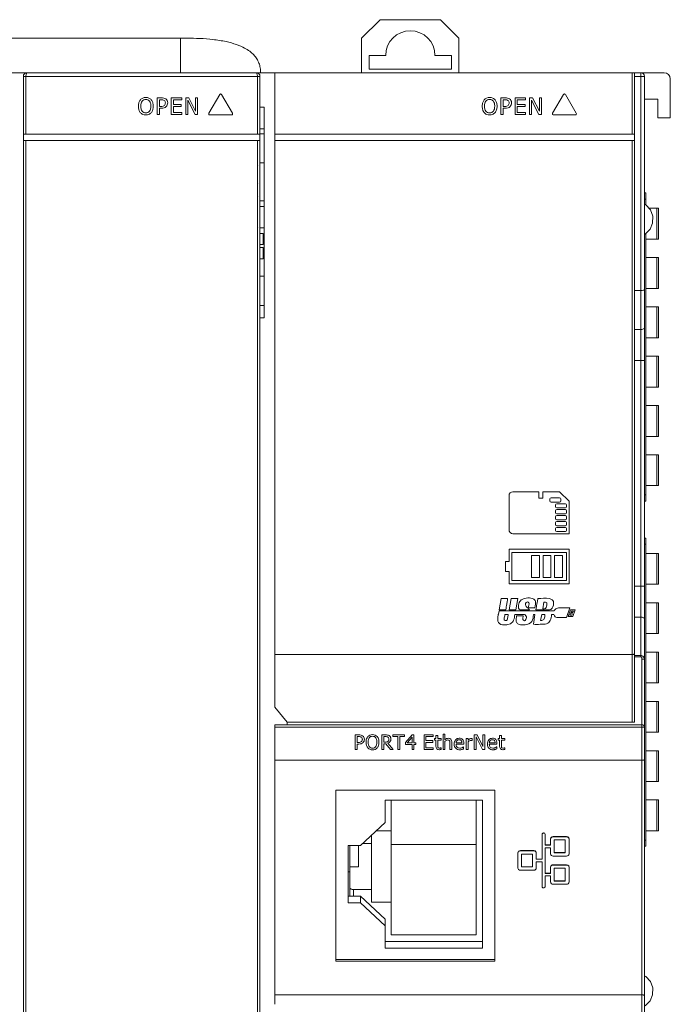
# Model space of a CAD drawing. Extents: x 0 to 576, y 0 to 389.
# Tile 30 of 33: x 213 to 266, y 233 to 313. Entities that reach past the tile are written whole.
import ezdxf

# ---------------------------------------------------------------- set-up
doc = ezdxf.new("R2010")
doc.units = 0
doc.header["$LTSCALE"] = 23.1
doc.header["$MEASUREMENT"] = 0
doc.layers.get('0').update_dxf_attribs({"linetype": 'CONTINUOUS'})

msp = doc.modelspace()

# ---------------------------------------------------------------- linework, layer by layer
at = {"lineweight": 5}
for p, q in [((240.536, 311.447), (242.036, 312.947)), ((246.936, 312.947), (242.036, 312.947)), ((246.936, 312.947), (248.436, 311.447)), ((168.582, 311.447), (226.336, 311.447)), ((225.836, 311.447), (225.836, 308.647)), ((226.368, 311.447), (226.336, 311.447)), ((240.536, 311.447), (240.536, 308.647)), ((248.436, 311.447), (248.436, 308.647)), ((241.136, 308.947), (241.136, 310.047)), ((242.486, 310.047), (241.136, 310.047)), ((247.836, 310.047), (246.486, 310.047)), ((247.836, 310.047), (247.836, 308.947)), ((181.596, 308.647), (213.375, 308.647)), ((213.086, 308.347), (213.086, 208.547)), ((213.086, 308.347), (232.286, 308.347)), ((213.286, 303.647), (213.286, 308.347)), ((213.375, 308.647), (213.386, 308.647)), ((231.986, 308.647), (213.386, 308.647)), ((231.986, 308.647), (231.996, 308.647)), ((231.996, 308.647), (265.086, 308.647)), ((232.086, 308.347), (232.086, 303.647)), ((232.286, 208.547), (232.286, 308.347)), ((233.486, 257.169), (233.486, 308.647)), ((241.136, 308.947), (247.836, 308.947)), ((262.486, 308.647), (262.486, 303.647)), ((262.686, 255.947), (262.686, 308.647)), ((262.686, 308.347), (263.486, 308.347)), ((263.186, 308.647), (263.186, 261.263)), ((263.486, 208.547), (263.486, 308.347)), ((265.586, 308.147), (265.586, 304.997)), ((229.017, 306.878), (228.136, 305.352)), ((230.049, 305.352), (229.168, 306.878)), ((256.917, 306.878), (256.036, 305.352)), ((257.949, 305.352), (257.068, 306.878)), ((223.94, 306.611), (223.94, 305.25)), ((224.281, 306.611), (223.94, 306.611)), ((224.122, 305.914), (224.122, 306.453)), ((224.122, 306.453), (224.271, 306.453)), ((225.089, 306.611), (225.089, 305.25)), ((225.941, 306.611), (225.089, 306.611)), ((225.271, 306.077), (225.271, 306.45)), ((225.271, 306.45), (225.941, 306.45)), ((225.896, 306.077), (225.271, 306.077)), ((225.896, 305.916), (225.896, 306.077)), ((225.941, 306.45), (225.941, 306.611)), ((226.256, 306.611), (226.256, 305.25)), ((226.512, 306.611), (226.256, 306.611)), ((226.425, 305.25), (226.425, 306.423)), ((226.425, 306.423), (227.025, 305.25)), ((227.059, 305.533), (226.512, 306.611)), ((227.059, 306.611), (227.059, 305.533)), ((227.227, 306.611), (227.059, 306.611)), ((227.227, 305.25), (227.227, 306.611)), ((252.181, 306.611), (251.84, 306.611)), ((251.84, 306.611), (251.84, 305.25)), ((252.022, 306.453), (252.171, 306.453)), ((252.022, 305.914), (252.022, 306.453)), ((253.841, 306.611), (252.989, 306.611)), ((252.989, 306.611), (252.989, 305.25)), ((253.171, 306.45), (253.841, 306.45)), ((253.171, 306.077), (253.171, 306.45)), ((253.796, 306.077), (253.171, 306.077)), ((253.796, 305.916), (253.796, 306.077)), ((253.841, 306.45), (253.841, 306.611)), ((254.412, 306.611), (254.156, 306.611)), ((254.156, 306.611), (254.156, 305.25)), ((254.325, 305.25), (254.325, 306.423)), ((254.325, 306.423), (254.925, 305.25)), ((254.959, 305.533), (254.412, 306.611)), ((255.127, 306.611), (254.959, 306.611)), ((254.959, 306.611), (254.959, 305.533)), ((255.127, 305.25), (255.127, 306.611)), ((264.586, 306.497), (263.486, 306.497)), ((264.586, 304.997), (264.586, 306.497)), ((223.94, 305.25), (224.122, 305.25)), ((224.245, 305.914), (224.122, 305.914)), ((224.122, 305.25), (224.122, 305.757)), ((224.122, 305.757), (224.275, 305.757)), ((225.089, 305.25), (225.941, 305.25)), ((225.271, 305.411), (225.271, 305.916)), ((225.271, 305.916), (225.896, 305.916)), ((225.941, 305.411), (225.271, 305.411)), ((225.941, 305.25), (225.941, 305.411)), ((226.256, 305.25), (226.425, 305.25)), ((227.025, 305.25), (227.227, 305.25)), ((228.211, 305.222), (229.974, 305.222)), ((232.636, 305.847), (232.286, 305.847)), ((232.636, 288.762), (232.636, 305.847)), ((251.84, 305.25), (252.022, 305.25)), ((252.145, 305.914), (252.022, 305.914)), ((252.022, 305.757), (252.175, 305.757)), ((252.022, 305.25), (252.022, 305.757)), ((252.989, 305.25), (253.841, 305.25)), ((253.171, 305.916), (253.796, 305.916)), ((253.171, 305.411), (253.171, 305.916)), ((253.841, 305.411), (253.171, 305.411)), ((253.841, 305.25), (253.841, 305.411)), ((254.156, 305.25), (254.325, 305.25)), ((254.925, 305.25), (255.127, 305.25)), ((256.111, 305.222), (257.874, 305.222)), ((265.586, 304.997), (264.586, 304.997)), ((213.086, 303.647), (232.286, 303.647)), ((232.286, 304.091), (232.636, 304.091)), ((232.636, 303.697), (232.286, 303.697)), ((233.486, 303.647), (262.686, 303.647)), ((213.086, 303.147), (232.286, 303.147)), ((213.286, 208.547), (213.286, 303.147)), ((232.086, 303.147), (232.086, 208.547)), ((233.486, 303.147), (262.686, 303.147)), ((262.486, 303.147), (262.486, 255.947)), ((232.136, 301.147), (232.135, 301.148)), ((232.286, 301.322), (232.636, 301.322)), ((232.135, 299.646), (232.136, 299.647)), ((232.135, 299.646), (232.136, 299.647)), ((232.136, 299.647), (232.136, 299.647)), ((232.136, 299.647), (232.136, 299.647)), ((263.486, 298.897), (263.586, 298.897)), ((263.586, 297.921), (263.586, 298.897)), ((232.136, 298.607), (232.135, 298.608)), ((232.286, 298.252), (232.636, 298.252)), ((232.636, 298.247), (232.286, 298.247)), ((263.586, 298.397), (263.486, 298.397)), ((232.636, 297.798), (232.286, 297.798)), ((264.64, 297.647), (263.842, 297.647)), ((264.504, 295.147), (264.504, 297.647)), ((264.64, 297.647), (264.64, 295.147)), ((232.136, 296.067), (232.135, 296.068)), ((232.286, 296.07), (232.636, 296.07)), ((232.543, 295.613), (232.286, 295.613)), ((232.543, 294.699), (232.543, 295.613)), ((263.586, 273.897), (263.586, 295.584)), ((263.586, 295.147), (264.64, 295.147)), ((232.286, 294.699), (232.543, 294.699)), ((232.543, 294.47), (232.286, 294.47)), ((232.543, 293.556), (232.543, 294.47)), ((232.286, 293.556), (232.543, 293.556)), ((264.64, 293.647), (263.586, 293.647)), ((264.504, 291.147), (264.504, 293.647)), ((264.64, 293.647), (264.64, 291.147)), ((232.286, 292.142), (232.636, 292.142)), ((263.186, 290.977), (262.686, 290.977)), ((263.586, 291.147), (264.64, 291.147)), ((232.286, 289.767), (232.636, 289.767)), ((264.64, 289.647), (263.586, 289.647)), ((264.504, 287.147), (264.504, 289.647)), ((264.64, 289.647), (264.64, 287.147)), ((232.636, 288.762), (232.286, 288.762)), ((263.186, 287.81), (262.686, 287.81)), ((263.586, 287.147), (264.64, 287.147)), ((262.686, 285.305), (263.486, 285.305)), ((264.64, 285.647), (263.586, 285.647)), ((264.504, 283.147), (264.504, 285.647)), ((264.64, 285.647), (264.64, 283.147)), ((263.586, 283.147), (264.64, 283.147)), ((264.64, 281.647), (263.586, 281.647)), ((264.504, 279.147), (264.504, 281.647)), ((264.64, 281.647), (264.64, 279.147)), ((263.586, 279.147), (264.64, 279.147)), ((264.64, 277.647), (263.586, 277.647)), ((264.504, 275.147), (264.504, 277.647)), ((264.64, 277.647), (264.64, 275.147)), ((263.586, 275.147), (264.64, 275.147)), ((252.496, 274.332), (252.496, 271.568)), ((254.909, 274.652), (252.816, 274.652)), ((254.909, 274.14), (254.909, 274.652)), ((255.233, 274.14), (254.909, 274.14)), ((256.599, 274.652), (255.233, 274.652)), ((255.233, 274.652), (255.233, 274.14)), ((255.812, 273.911), (255.812, 274.064)), ((255.908, 274.16), (256.6, 274.16)), ((257.367, 273.884), (256.599, 274.652)), ((256.696, 274.064), (256.696, 273.911)), ((263.486, 274.397), (263.586, 274.397)), ((256.6, 273.815), (255.908, 273.815)), ((256.28, 273.431), (256.28, 273.584)), ((256.376, 273.68), (257.068, 273.68)), ((257.068, 273.335), (256.376, 273.335)), ((256.376, 273.2), (257.068, 273.2)), ((257.164, 273.584), (257.164, 273.431)), ((257.367, 271.248), (257.367, 273.884)), ((263.586, 273.897), (263.486, 273.897)), ((256.28, 272.951), (256.28, 273.104)), ((256.28, 272.471), (256.28, 272.624)), ((257.068, 272.855), (256.376, 272.855)), ((256.376, 272.72), (257.068, 272.72)), ((257.164, 273.104), (257.164, 272.951)), ((257.164, 272.624), (257.164, 272.471)), ((256.28, 271.991), (256.28, 272.144)), ((256.28, 271.511), (256.28, 271.664)), ((257.068, 272.375), (256.376, 272.375)), ((256.376, 272.24), (257.068, 272.24)), ((257.068, 271.895), (256.376, 271.895)), ((256.376, 271.76), (257.068, 271.76)), ((257.164, 272.144), (257.164, 271.991)), ((257.164, 271.664), (257.164, 271.511)), ((252.816, 271.248), (257.367, 271.248)), ((257.068, 271.415), (256.376, 271.415)), ((263.486, 270.897), (263.586, 270.897)), ((263.586, 245.897), (263.586, 270.897)), ((257.365, 269.984), (252.504, 269.984)), ((252.504, 269.984), (252.504, 268.988)), ((257.365, 267.176), (257.365, 269.984)), ((263.586, 270.397), (263.486, 270.397)), ((252.715, 269.717), (257.154, 269.717)), ((252.715, 267.443), (252.715, 269.717)), ((254.961, 269.474), (254.329, 269.474)), ((254.329, 269.474), (254.329, 267.686)), ((254.961, 267.686), (254.961, 269.474)), ((255.895, 269.474), (255.262, 269.474)), ((255.262, 269.474), (255.262, 267.686)), ((255.895, 267.686), (255.895, 269.474)), ((256.829, 269.474), (256.196, 269.474)), ((256.196, 269.474), (256.196, 267.686)), ((256.829, 267.686), (256.829, 269.474)), ((257.154, 269.717), (257.154, 267.443)), ((264.64, 269.647), (263.586, 269.647)), ((264.504, 267.147), (264.504, 269.647)), ((264.64, 269.647), (264.64, 267.147)), ((252.504, 268.988), (252.201, 268.988)), ((252.201, 268.988), (252.201, 268.173)), ((252.201, 268.173), (252.504, 268.173)), ((252.504, 268.173), (252.504, 267.176)), ((254.329, 267.686), (254.961, 267.686)), ((255.262, 267.686), (255.895, 267.686)), ((256.196, 267.686), (256.829, 267.686)), ((252.504, 267.176), (257.365, 267.176)), ((257.154, 267.443), (252.715, 267.443)), ((263.486, 266.99), (262.686, 266.99)), ((263.586, 267.147), (264.64, 267.147)), ((251.859, 265.991), (251.698, 265.08)), ((252.381, 265.989), (251.859, 265.991)), ((252.662, 265.991), (252.503, 265.076)), ((253.204, 265.99), (252.662, 265.991)), ((253.041, 265.076), (253.204, 265.99)), ((254.061, 265.244), (254.589, 265.245)), ((255.228, 265.146), (255.33, 265.691)), ((257.424, 265.228), (256.674, 265.23)), ((257.153, 264.444), (257.424, 265.228)), ((264.64, 265.647), (263.586, 265.647)), ((264.504, 263.147), (264.504, 265.647)), ((264.64, 265.647), (264.64, 263.147)), ((251.686, 264.989), (251.635, 264.727)), ((256.156, 264.99), (251.686, 264.989)), ((251.698, 265.08), (252.229, 265.076)), ((252.16, 264.684), (252.43, 264.686)), ((252.503, 265.076), (253.041, 265.076)), ((252.979, 264.685), (253.743, 264.685)), ((253.654, 264.577), (253.125, 264.581)), ((254.604, 264.691), (254.472, 263.907)), ((254.479, 264.691), (254.604, 264.691)), ((255.063, 264.212), (255.149, 264.689)), ((255.149, 264.689), (255.412, 264.688)), ((255.957, 264.683), (256.13, 264.686)), ((257.485, 265.074), (257.293, 264.536)), ((257.293, 264.536), (257.669, 264.531)), ((257.431, 264.635), (257.473, 264.762)), ((257.534, 264.634), (257.431, 264.635)), ((257.473, 264.762), (257.648, 264.76)), ((257.855, 265.073), (257.485, 265.074)), ((257.504, 264.844), (257.558, 264.967)), ((257.681, 264.843), (257.504, 264.844)), ((257.606, 264.637), (257.534, 264.634)), ((257.558, 264.967), (257.721, 264.969)), ((257.648, 264.76), (257.606, 264.637)), ((257.669, 264.531), (257.855, 265.073)), ((262.686, 264.485), (263.186, 264.485)), ((263.586, 263.147), (264.64, 263.147)), ((233.486, 261.447), (262.486, 261.447)), ((263.186, 261.363), (262.686, 261.363)), ((262.686, 261.263), (263.186, 261.263)), ((264.64, 261.647), (263.586, 261.647)), ((264.504, 259.147), (264.504, 261.647)), ((264.64, 261.647), (264.64, 259.147)), ((263.286, 261.063), (263.486, 261.063)), ((263.286, 261.063), (263.286, 208.474)), ((263.586, 259.147), (264.64, 259.147)), ((264.64, 257.647), (263.586, 257.647)), ((264.504, 255.147), (264.504, 257.647)), ((264.64, 257.647), (264.64, 255.147)), ((233.486, 257.169), (234.486, 255.947)), ((263.286, 255.747), (233.486, 255.747)), ((233.486, 238.902), (233.486, 255.747)), ((234.486, 255.947), (262.686, 255.947)), ((234.486, 255.947), (234.486, 255.747)), ((233.486, 255.547), (263.486, 255.547)), ((240.307, 254.928), (240.009, 254.928)), ((240.009, 254.928), (240.009, 253.74)), ((242.475, 254.928), (242.168, 254.928)), ((242.168, 254.928), (242.168, 253.74)), ((244.025, 254.928), (243.069, 254.928)), ((243.069, 254.928), (243.069, 254.787)), ((244.025, 254.787), (244.025, 254.928)), ((244.638, 254.928), (244.107, 254.316)), ((244.785, 254.928), (244.638, 254.928)), ((244.785, 254.276), (244.785, 254.928)), ((246.341, 254.928), (245.598, 254.928)), ((245.598, 254.928), (245.598, 253.74)), ((246.341, 254.787), (246.341, 254.928)), ((246.713, 254.887), (246.562, 254.887)), ((246.562, 254.887), (246.562, 254.63)), ((246.713, 254.63), (246.713, 254.887)), ((247.301, 254.982), (247.15, 254.982)), ((247.15, 254.982), (247.15, 253.74)), ((247.301, 254.531), (247.301, 254.982)), ((249.9, 254.928), (249.677, 254.928)), ((249.677, 254.928), (249.677, 253.74)), ((250.378, 253.987), (249.9, 254.928)), ((250.525, 254.928), (250.378, 254.928)), ((250.378, 254.928), (250.378, 253.987)), ((250.525, 253.74), (250.525, 254.928)), ((251.877, 254.887), (251.726, 254.887)), ((251.726, 254.887), (251.726, 254.63)), ((251.877, 254.63), (251.877, 254.887)), ((263.586, 255.147), (264.64, 255.147)), ((240.168, 254.791), (240.298, 254.791)), ((240.168, 254.32), (240.168, 254.791)), ((240.275, 254.32), (240.168, 254.32)), ((240.168, 254.183), (240.301, 254.183)), ((240.168, 253.74), (240.168, 254.183)), ((242.327, 254.791), (242.483, 254.791)), ((242.327, 254.345), (242.327, 254.791)), ((242.465, 254.345), (242.327, 254.345)), ((242.327, 254.212), (242.507, 254.212)), ((242.327, 253.74), (242.327, 254.212)), ((242.507, 254.212), (242.883, 253.74)), ((243.088, 253.74), (242.665, 254.257)), ((243.069, 254.787), (243.468, 254.787)), ((243.468, 254.787), (243.468, 253.74)), ((243.626, 254.787), (244.025, 254.787)), ((243.626, 253.74), (243.626, 254.787)), ((244.107, 254.316), (244.107, 254.148)), ((244.107, 254.148), (244.632, 254.148)), ((244.232, 254.276), (244.632, 254.739)), ((244.632, 254.276), (244.232, 254.276)), ((244.632, 254.739), (244.632, 254.276)), ((244.632, 254.148), (244.632, 253.74)), ((244.926, 254.276), (244.785, 254.276)), ((244.785, 254.148), (244.926, 254.148)), ((244.785, 253.74), (244.785, 254.148)), ((244.926, 254.148), (244.926, 254.276)), ((245.756, 254.787), (246.341, 254.787)), ((245.756, 254.462), (245.756, 254.787)), ((246.302, 254.462), (245.756, 254.462)), ((245.756, 254.322), (246.302, 254.322)), ((245.756, 253.88), (245.756, 254.322)), ((246.302, 254.322), (246.302, 254.462)), ((246.562, 254.63), (246.461, 254.63)), ((246.461, 254.63), (246.461, 254.505)), ((246.461, 254.505), (246.562, 254.505)), ((246.562, 254.505), (246.562, 254.012)), ((246.989, 254.63), (246.713, 254.63)), ((246.713, 254.505), (246.989, 254.505)), ((246.713, 254.081), (246.713, 254.505)), ((246.989, 254.505), (246.989, 254.63)), ((247.301, 253.74), (247.301, 254.405)), ((247.701, 254.247), (247.701, 253.74)), ((247.851, 253.74), (247.851, 254.318)), ((248.676, 254.284), (248.202, 254.284)), ((248.202, 254.17), (248.822, 254.17)), ((248.822, 254.17), (248.822, 254.251)), ((249.174, 254.63), (249.024, 254.63)), ((249.024, 254.63), (249.024, 253.74)), ((249.174, 254.498), (249.174, 254.63)), ((249.174, 253.74), (249.174, 254.371)), ((249.496, 254.466), (249.496, 254.626)), ((249.824, 254.764), (250.348, 253.74)), ((249.824, 253.74), (249.824, 254.764)), ((251.369, 254.284), (250.895, 254.284)), ((250.895, 254.17), (251.514, 254.17)), ((251.514, 254.17), (251.514, 254.251)), ((251.726, 254.63), (251.625, 254.63)), ((251.625, 254.63), (251.625, 254.505)), ((251.625, 254.505), (251.726, 254.505)), ((251.726, 254.505), (251.726, 254.012)), ((252.153, 254.63), (251.877, 254.63)), ((251.877, 254.505), (252.153, 254.505)), ((251.877, 254.081), (251.877, 254.505)), ((252.153, 254.505), (252.153, 254.63)), ((240.009, 253.74), (240.168, 253.74)), ((242.168, 253.74), (242.327, 253.74)), ((242.883, 253.74), (243.088, 253.74)), ((243.468, 253.74), (243.626, 253.74)), ((244.632, 253.74), (244.785, 253.74)), ((245.598, 253.74), (246.341, 253.74)), ((246.341, 253.88), (245.756, 253.88)), ((246.341, 253.74), (246.341, 253.88)), ((246.989, 253.748), (246.989, 253.887)), ((247.15, 253.74), (247.301, 253.74)), ((247.701, 253.74), (247.851, 253.74)), ((248.805, 253.795), (248.805, 253.967)), ((249.024, 253.74), (249.174, 253.74)), ((249.677, 253.74), (249.824, 253.74)), ((250.348, 253.74), (250.525, 253.74)), ((251.498, 253.795), (251.498, 253.967)), ((252.153, 253.748), (252.153, 253.887)), ((264.64, 253.647), (263.586, 253.647)), ((264.504, 251.147), (264.504, 253.647)), ((264.64, 253.647), (264.64, 251.147)), ((233.486, 252.867), (263.286, 252.867)), ((263.586, 251.147), (264.64, 251.147)), ((251.336, 250.448), (238.436, 250.448)), ((238.436, 250.448), (238.436, 236.583)), ((251.336, 236.583), (251.336, 250.448)), ((242.436, 249.627), (250.336, 249.627)), ((242.436, 247.813), (242.436, 249.627)), ((242.936, 238.711), (242.936, 249.627)), ((249.836, 249.627), (249.836, 238.711)), ((250.336, 249.627), (250.336, 237.624)), ((264.64, 249.647), (263.586, 249.647)), ((264.504, 247.147), (264.504, 249.647)), ((264.64, 249.647), (264.64, 247.147)), ((240.436, 245.952), (242.436, 247.813)), ((242.936, 247.133), (241.705, 247.133)), ((255.181, 246.882), (255.181, 246.863)), ((255.181, 246.863), (255.181, 244.839)), ((255.321, 246.968), (255.281, 246.968)), ((255.281, 246.968), (255.281, 246.95)), ((255.321, 246.95), (255.281, 246.95)), ((255.321, 246.968), (255.321, 246.95)), ((255.421, 246.882), (255.421, 246.863)), ((255.421, 245.986), (255.421, 246.863)), ((263.586, 247.147), (264.64, 247.147)), ((240.605, 246.109), (241.336, 246.109)), ((241.336, 241.363), (241.336, 246.789)), ((249.836, 246.036), (242.936, 246.036)), ((255.873, 246.51), (255.873, 246.491)), ((255.873, 246.491), (255.873, 245.986)), ((257.164, 246.683), (256.073, 246.683)), ((256.073, 246.683), (256.073, 246.665)), ((257.164, 246.665), (256.073, 246.665)), ((256.173, 246.405), (257.064, 246.405)), ((256.173, 245.359), (256.173, 246.405)), ((257.064, 246.405), (257.064, 245.359)), ((257.164, 246.683), (257.164, 246.665)), ((257.364, 246.51), (257.364, 246.491)), ((257.364, 245.272), (257.364, 246.491)), ((263.486, 246.397), (263.586, 246.397)), ((239.436, 245.952), (240.436, 245.952)), ((239.436, 241.299), (239.436, 245.952)), ((239.586, 241.848), (239.586, 245.952)), ((240.286, 244.218), (240.286, 245.952)), ((253.22, 245.363), (253.22, 245.344)), ((253.22, 245.344), (253.22, 244.125)), ((254.511, 245.536), (253.42, 245.536)), ((253.42, 245.536), (253.42, 245.518)), ((254.511, 245.518), (253.42, 245.518)), ((253.52, 245.258), (254.411, 245.258)), ((253.52, 244.212), (253.52, 245.258)), ((254.411, 245.258), (254.411, 244.212)), ((254.511, 245.536), (254.511, 245.518)), ((254.711, 245.363), (254.711, 245.344)), ((254.711, 244.839), (254.711, 245.344)), ((255.873, 246.004), (255.421, 246.004)), ((255.873, 245.986), (255.421, 245.986)), ((255.421, 245.778), (255.873, 245.778)), ((255.421, 243.692), (255.421, 245.778)), ((255.873, 245.778), (255.873, 245.272)), ((255.873, 245.29), (255.873, 245.272)), ((257.064, 245.377), (256.173, 245.377)), ((257.064, 245.359), (256.173, 245.359)), ((257.364, 245.29), (257.364, 245.272)), ((263.586, 245.897), (263.486, 245.897)), ((255.181, 244.857), (254.711, 244.857)), ((255.181, 244.839), (254.711, 244.839)), ((254.711, 244.631), (255.181, 244.631)), ((254.711, 244.125), (254.711, 244.631)), ((255.181, 244.631), (255.181, 242.606)), ((256.073, 245.099), (257.164, 245.099)), ((239.436, 243.81), (239.586, 243.81)), ((239.586, 244.218), (240.286, 244.218)), ((253.22, 244.143), (253.22, 244.125)), ((253.42, 243.952), (254.511, 243.952)), ((254.411, 244.23), (253.52, 244.23)), ((254.411, 244.212), (253.52, 244.212)), ((254.711, 244.143), (254.711, 244.125)), ((255.873, 243.71), (255.421, 243.71)), ((255.873, 243.692), (255.421, 243.692)), ((255.873, 244.216), (255.873, 244.198)), ((255.873, 244.198), (255.873, 243.692)), ((257.164, 244.389), (256.073, 244.389)), ((256.073, 244.389), (256.073, 244.371)), ((257.164, 244.371), (256.073, 244.371)), ((256.173, 244.111), (257.064, 244.111)), ((256.173, 243.065), (256.173, 244.111)), ((257.064, 244.111), (257.064, 243.065)), ((257.164, 244.389), (257.164, 244.371)), ((257.364, 244.216), (257.364, 244.198)), ((257.364, 242.978), (257.364, 244.198)), ((239.586, 243.543), (239.579, 243.543)), ((239.579, 243.543), (239.579, 242.629)), ((255.421, 243.484), (255.873, 243.484)), ((255.421, 242.606), (255.421, 243.484)), ((255.873, 243.484), (255.873, 242.978)), ((255.873, 242.996), (255.873, 242.978)), ((257.064, 243.083), (256.173, 243.083)), ((257.064, 243.065), (256.173, 243.065)), ((257.364, 242.996), (257.364, 242.978)), ((239.579, 242.629), (239.586, 242.629)), ((241.336, 242.387), (239.886, 242.387)), ((239.886, 242.387), (239.886, 241.848)), ((255.181, 242.624), (255.181, 242.606)), ((255.281, 242.519), (255.321, 242.519)), ((255.421, 242.624), (255.421, 242.606)), ((256.073, 242.805), (257.164, 242.805)), ((240.436, 241.848), (239.436, 241.848)), ((240.436, 241.299), (239.436, 241.299)), ((240.436, 241.848), (242.436, 239.987)), ((240.436, 241.848), (240.436, 241.299)), ((242.436, 239.438), (240.436, 241.299)), ((241.336, 241.363), (242.936, 241.363)), ((241.916, 240.489), (241.897, 240.489)), ((241.916, 240.489), (241.916, 240.471)), ((242.436, 237.624), (242.436, 239.987)), ((233.486, 233.072), (233.486, 238.889)), ((250.336, 238.173), (242.436, 238.173)), ((249.836, 238.711), (242.936, 238.711)), ((250.336, 237.624), (242.436, 237.624)), ((238.436, 236.693), (251.336, 236.693)), ((238.436, 236.583), (251.336, 236.583)), ((233.486, 233.852), (263.286, 233.852))]:
    msp.add_line(p, q, dxfattribs=at)
for points in [[(263.486, 295.512), (263.556, 295.553), (263.942, 295.943), (264.153, 296.452), (264.161, 296.998), (263.965, 297.515), (263.588, 297.92), (263.486, 297.982)], [(263.556, 232.953), (263.942, 233.343), (264.153, 233.852), (264.161, 234.398), (263.965, 234.915), (263.588, 235.32), (263.486, 235.382)]]:
    msp.add_lwpolyline(points, dxfattribs=at)
for centre, radius, start, end in [((244.486, 310.047), 2, 0, 180), ((213.386, 308.347), 0.3, 91.98111, 180), ((231.986, 308.347), 0.3, 0.00205, 87.95858), ((263.186, 308.347), 0.3, 0, 90), ((265.086, 308.147), 0.5, 0, 90), ((252.816, 274.332), 0.32, 90, 180), ((255.908, 274.064), 0.096, 90, 180), ((256.6, 274.064), 0.096, 0, 90), ((255.908, 273.911), 0.096, 180, 270), ((256.376, 273.584), 0.096, 90, 180), ((256.376, 273.431), 0.096, 180, 270), ((256.376, 273.104), 0.096, 90, 180), ((256.6, 273.911), 0.096, 270, 0), ((257.068, 273.584), 0.096, 0, 90), ((257.068, 273.431), 0.096, 270, 0), ((257.068, 273.104), 0.096, 0, 90), ((256.376, 272.951), 0.096, 180, 270), ((256.376, 272.624), 0.096, 90, 180), ((256.376, 272.471), 0.096, 180, 270), ((257.068, 272.951), 0.096, 270, 0), ((257.068, 272.624), 0.096, 0, 90), ((257.068, 272.471), 0.096, 270, 0), ((256.376, 272.144), 0.096, 90, 180), ((256.376, 271.991), 0.096, 180, 270), ((256.376, 271.664), 0.096, 90, 180), ((257.068, 272.144), 0.096, 0, 90), ((257.068, 271.991), 0.096, 270, 0), ((257.068, 271.664), 0.096, 0, 90), ((252.816, 271.568), 0.32, 180, 270), ((256.376, 271.511), 0.096, 180, 270), ((257.068, 271.511), 0.096, 270, 0), ((263.286, 255.547), 0.2, 0, 90)]:
    msp.add_arc(centre, radius, start, end, dxfattribs=at)
for centre, major_axis, start_param, end_param in [((255.281, 246.882), (0.1, 0), 1.57072, 3.141516), ((255.281, 246.863), (0.1, 0), 7.853905, 9.424702), ((255.321, 246.882), (0.1, 0), 1.047121, 1.57072), ((255.321, 246.863), (0.1, 0), 6.283109, 7.853905), ((256.073, 246.51), (0.2, 0), 1.57072, 3.141516), ((256.073, 246.491), (0.2, 0), 7.853905, 9.424702), ((257.164, 246.51), (0.2, 0), 0.523522, 1.57072), ((257.164, 246.491), (0.2, 0), 6.283109, 7.853905), ((253.42, 245.363), (0.2, 0), 1.57072, 3.141516), ((253.42, 245.344), (0.2, 0), 7.853905, 9.424702), ((254.511, 245.363), (0.2, 0), 0.523522, 1.57072), ((254.511, 245.344), (0.2, 0), 6.283109, 7.853905), ((256.073, 245.272), (0.2, 0), 3.141516, 4.712313), ((257.164, 245.272), (0.2, 0), -1.570873, -0.000076), ((253.42, 244.125), (0.2, 0), 3.141516, 4.712313), ((254.511, 244.125), (0.2, 0), -1.570873, -0.000076), ((256.073, 244.216), (0.2, 0), 1.57072, 3.141516), ((256.073, 244.198), (0.2, 0), 7.853905, 9.424702), ((257.164, 244.216), (0.2, 0), 0.523522, 1.57072), ((257.164, 244.198), (0.2, 0), 6.283109, 7.853905), ((256.073, 242.978), (0.2, 0), 3.141516, 4.712313), ((257.164, 242.978), (0.2, 0), -1.570873, -0.000076), ((255.281, 242.606), (0.1, 0), 3.141516, 4.712313), ((255.321, 242.606), (0.1, 0), -1.570873, -0.000076)]:
    msp.add_ellipse(centre, major_axis=major_axis, ratio=0.865868, start_param=start_param, end_param=end_param, dxfattribs=at)
for points, knots in [([(232.336, 308.647), (232.336, 308.779), (232.316, 309.043), (232.214, 309.427), (232.037, 309.782), (231.783, 310.108), (231.45, 310.401), (230.984, 310.692), (230.339, 310.966), (229.476, 311.197), (228.475, 311.351), (227.417, 311.432), (226.714, 311.447), (226.368, 311.447)], [0, 0, 0, 0, 0.054174, 0.108347, 0.162521, 0.216695, 0.277264, 0.344229, 0.442044, 0.564312, 0.711034, 0.857755, 1, 1, 1, 1]), ([(213.286, 308.347), (213.289, 308.386), (213.301, 308.458), (213.327, 308.541), (213.35, 308.593), (213.364, 308.621), (213.374, 308.638), (213.382, 308.647), (213.386, 308.647)], [0, 0, 0, 0, 0.365638, 0.680367, 0.805858, 0.903397, 0.967986, 1, 1, 1, 1]), ([(231.986, 308.647), (231.989, 308.647), (231.997, 308.638), (232.007, 308.621), (232.022, 308.593), (232.044, 308.541), (232.07, 308.458), (232.082, 308.386), (232.086, 308.347)], [0, 0, 0, 0, 0.032067, 0.096645, 0.194222, 0.319697, 0.634333, 1, 1, 1, 1]), ([(229.168, 306.878), (229.153, 306.903), (229.092, 306.94), (229.032, 306.903), (229.017, 306.878)], [0, 0, 0, 0, 0.499751, 1, 1, 1, 1]), ([(257.068, 306.878), (257.053, 306.903), (256.992, 306.94), (256.932, 306.903), (256.917, 306.878)], [0, 0, 0, 0, 0.499751, 1, 1, 1, 1]), ([(223.462, 306.454), (223.411, 306.513), (223.273, 306.611), (223.024, 306.653), (222.773, 306.612), (222.565, 306.462), (222.467, 306.268), (222.426, 306.086), (222.418, 305.931), (222.427, 305.776), (222.466, 305.594), (222.528, 305.471), (222.584, 305.407)], [0, 0, 0, 0, 0.111294, 0.23323, 0.354204, 0.466366, 0.587612, 0.656311, 0.733542, 0.809531, 0.878669, 1, 1, 1, 1]), ([(222.584, 305.407), (222.636, 305.347), (222.773, 305.248), (223.022, 305.209), (223.272, 305.248), (223.481, 305.398), (223.605, 305.642), (223.638, 305.931), (223.604, 306.219), (223.518, 306.39), (223.462, 306.454)], [0, 0, 0, 0, 0.112635, 0.233697, 0.352585, 0.467202, 0.589044, 0.733315, 0.879311, 1, 1, 1, 1]), ([(223.437, 305.93), (223.437, 305.85), (223.423, 305.706), (223.341, 305.519), (223.198, 305.4), (223.024, 305.368), (222.849, 305.4), (222.706, 305.519), (222.622, 305.707), (222.609, 305.852), (222.61, 305.932)], [0, 0, 0, 0, 0.153778, 0.277605, 0.38678, 0.498874, 0.611204, 0.720643, 0.845053, 1, 1, 1, 1]), ([(222.61, 305.932), (222.61, 306.012), (222.624, 306.155), (222.704, 306.343), (222.848, 306.463), (223.024, 306.491), (223.199, 306.461), (223.343, 306.343), (223.406, 306.195), (223.433, 306.053), (223.437, 305.973), (223.437, 305.93)], [0, 0, 0, 0, 0.152864, 0.27734, 0.385984, 0.499646, 0.612613, 0.72085, 0.844284, 0.917623, 1, 1, 1, 1]), ([(224.609, 306.196), (224.609, 306.158), (224.599, 306.084), (224.534, 305.982), (224.407, 305.916), (224.304, 305.914), (224.245, 305.914)], [0, 0, 0, 0, 0.216629, 0.41878, 0.662729, 1, 1, 1, 1]), ([(224.271, 306.453), (224.318, 306.453), (224.401, 306.45), (224.518, 306.409), (224.597, 306.318), (224.609, 306.237), (224.609, 306.196)], [0, 0, 0, 0, 0.292885, 0.514398, 0.744586, 1, 1, 1, 1]), ([(224.275, 305.757), (224.355, 305.757), (224.505, 305.771), (224.681, 305.88), (224.777, 306.032), (224.798, 306.144), (224.798, 306.2)], [0, 0, 0, 0, 0.315049, 0.569488, 0.777944, 1, 1, 1, 1]), ([(224.798, 306.2), (224.798, 306.266), (224.774, 306.396), (224.647, 306.534), (224.474, 306.604), (224.35, 306.611), (224.281, 306.611)], [0, 0, 0, 0, 0.265453, 0.504062, 0.723125, 1, 1, 1, 1]), ([(251.362, 306.454), (251.311, 306.513), (251.173, 306.611), (250.924, 306.653), (250.673, 306.612), (250.465, 306.462), (250.367, 306.268), (250.326, 306.086), (250.318, 305.931), (250.327, 305.776), (250.366, 305.594), (250.428, 305.471), (250.484, 305.407)], [0, 0, 0, 0, 0.111294, 0.23323, 0.354204, 0.466366, 0.587612, 0.656311, 0.733542, 0.809531, 0.878669, 1, 1, 1, 1]), ([(250.484, 305.407), (250.536, 305.347), (250.673, 305.248), (250.922, 305.209), (251.172, 305.248), (251.381, 305.398), (251.505, 305.642), (251.538, 305.931), (251.504, 306.219), (251.418, 306.39), (251.362, 306.454)], [0, 0, 0, 0, 0.112635, 0.233697, 0.352585, 0.467202, 0.589044, 0.733315, 0.879311, 1, 1, 1, 1]), ([(251.337, 305.93), (251.337, 305.85), (251.323, 305.706), (251.241, 305.519), (251.098, 305.4), (250.924, 305.368), (250.749, 305.4), (250.606, 305.519), (250.522, 305.707), (250.509, 305.852), (250.51, 305.932)], [0, 0, 0, 0, 0.153778, 0.277605, 0.38678, 0.498874, 0.611204, 0.720643, 0.845053, 1, 1, 1, 1]), ([(250.51, 305.932), (250.51, 306.012), (250.524, 306.155), (250.604, 306.343), (250.748, 306.463), (250.924, 306.491), (251.099, 306.461), (251.243, 306.343), (251.306, 306.195), (251.333, 306.053), (251.337, 305.973), (251.337, 305.93)], [0, 0, 0, 0, 0.152864, 0.27734, 0.385984, 0.499646, 0.612613, 0.72085, 0.844284, 0.917623, 1, 1, 1, 1]), ([(252.509, 306.196), (252.509, 306.158), (252.499, 306.084), (252.434, 305.982), (252.307, 305.916), (252.204, 305.914), (252.145, 305.914)], [0, 0, 0, 0, 0.216629, 0.41878, 0.662729, 1, 1, 1, 1]), ([(252.171, 306.453), (252.218, 306.453), (252.301, 306.45), (252.418, 306.409), (252.497, 306.318), (252.509, 306.237), (252.509, 306.196)], [0, 0, 0, 0, 0.292885, 0.514398, 0.744586, 1, 1, 1, 1]), ([(252.175, 305.757), (252.255, 305.757), (252.405, 305.771), (252.581, 305.88), (252.677, 306.032), (252.698, 306.144), (252.698, 306.2)], [0, 0, 0, 0, 0.315049, 0.569488, 0.777944, 1, 1, 1, 1]), ([(252.698, 306.2), (252.698, 306.266), (252.674, 306.396), (252.547, 306.534), (252.374, 306.604), (252.25, 306.611), (252.181, 306.611)], [0, 0, 0, 0, 0.265453, 0.504062, 0.723125, 1, 1, 1, 1]), ([(228.136, 305.352), (228.121, 305.327), (228.12, 305.256), (228.182, 305.222), (228.211, 305.222)], [0, 0, 0, 0, 0.500177, 1, 1, 1, 1]), ([(229.974, 305.222), (230.003, 305.222), (230.065, 305.256), (230.063, 305.327), (230.049, 305.352)], [0, 0, 0, 0, 0.500072, 1, 1, 1, 1]), ([(256.036, 305.352), (256.021, 305.327), (256.02, 305.256), (256.082, 305.222), (256.111, 305.222)], [0, 0, 0, 0, 0.500177, 1, 1, 1, 1]), ([(257.874, 305.222), (257.903, 305.222), (257.965, 305.256), (257.963, 305.327), (257.949, 305.352)], [0, 0, 0, 0, 0.500072, 1, 1, 1, 1]), ([(263.186, 290.977), (263.258, 290.977), (263.355, 290.987), (263.455, 291.017), (263.486, 291.045), (263.486, 291.058)], [0, 0, 0, 0, 0.669461, 0.88381, 1, 1, 1, 1]), ([(263.486, 287.96), (263.486, 287.939), (263.455, 287.877), (263.341, 287.823), (263.242, 287.81), (263.186, 287.81)], [0, 0, 0, 0, 0.171615, 0.53124, 1, 1, 1, 1]), ([(252.229, 265.076), (252.26, 265.236), (252.312, 265.49), (252.351, 265.793), (252.389, 265.939), (252.381, 265.989)], [0, 0, 0, 0, 0.527279, 0.835247, 1, 1, 1, 1]), ([(254.656, 265.694), (254.647, 265.789), (254.473, 266.036), (254.021, 266.053), (253.697, 266.001), (253.563, 265.922)], [0, 0, 0, 0, 0.228461, 0.626731, 1, 1, 1, 1]), ([(254.857, 265.991), (254.832, 265.982), (254.825, 265.884), (254.784, 265.75), (254.771, 265.615), (254.758, 265.537)], [0, 0, 0, 0, 0.167227, 0.48964, 1, 1, 1, 1]), ([(255.791, 265.075), (255.954, 265.077), (256.126, 265.418), (256.133, 265.861), (255.552, 266.069), (255.157, 265.991), (254.857, 265.991)], [0, 0, 0, 0, 0.233177, 0.408304, 0.571382, 1, 1, 1, 1]), ([(253.563, 265.922), (253.511, 265.892), (253.408, 265.822), (253.305, 265.649), (253.25, 265.445), (253.248, 265.286), (253.278, 265.216)], [0, 0, 0, 0, 0.219389, 0.448773, 0.722528, 1, 1, 1, 1]), ([(253.278, 265.216), (253.303, 265.158), (253.409, 265.027), (253.748, 265.114), (253.992, 265.06), (254.163, 265.079)], [0, 0, 0, 0, 0.20204, 0.454058, 1, 1, 1, 1]), ([(254.163, 265.079), (254.116, 265.132), (254.015, 265.238), (253.833, 265.37), (253.82, 265.532), (253.84, 265.595)], [0, 0, 0, 0, 0.334163, 0.692199, 1, 1, 1, 1]), ([(253.84, 265.595), (253.859, 265.654), (253.969, 265.749), (254.165, 265.641), (254.082, 265.438), (254.06, 265.313), (254.061, 265.244)], [0, 0, 0, 0, 0.255546, 0.451279, 0.716758, 1, 1, 1, 1]), ([(254.589, 265.245), (254.597, 265.275), (254.625, 265.423), (254.668, 265.574), (254.656, 265.694)], [0, 0, 0, 0, 0.202464, 1, 1, 1, 1]), ([(255.541, 265.383), (255.527, 265.313), (255.483, 265.14), (255.304, 265.148), (255.228, 265.146)], [0, 0, 0, 0, 0.482134, 1, 1, 1, 1]), ([(255.33, 265.691), (255.406, 265.694), (255.629, 265.679), (255.558, 265.466), (255.541, 265.383)], [0, 0, 0, 0, 0.477221, 1, 1, 1, 1]), ([(256.674, 265.23), (256.563, 265.232), (256.348, 265.246), (256.184, 265.078), (256.156, 264.99)], [0, 0, 0, 0, 0.545358, 1, 1, 1, 1]), ([(251.578, 264.393), (251.559, 264.239), (251.659, 263.839), (252.056, 263.838), (252.229, 263.847)], [0, 0, 0, 0, 0.471969, 1, 1, 1, 1]), ([(251.635, 264.727), (251.626, 264.709), (251.608, 264.596), (251.59, 264.485), (251.578, 264.393)], [0, 0, 0, 0, 0.178111, 1, 1, 1, 1]), ([(252.238, 264.195), (252.2, 264.19), (252.105, 264.204), (252.096, 264.357), (252.126, 264.503), (252.15, 264.621), (252.16, 264.684)], [0, 0, 0, 0, 0.197189, 0.390242, 0.672375, 1, 1, 1, 1]), ([(252.43, 264.686), (252.43, 264.638), (252.413, 264.541), (252.383, 264.402), (252.361, 264.263), (252.279, 264.201), (252.238, 264.195)], [0, 0, 0, 0, 0.25915, 0.524181, 0.777642, 1, 1, 1, 1]), ([(252.784, 264.085), (252.819, 264.131), (252.934, 264.314), (252.935, 264.536), (252.979, 264.685)], [0, 0, 0, 0, 0.271508, 1, 1, 1, 1]), ([(253.125, 264.581), (253.116, 264.561), (253.093, 264.451), (253.07, 264.342), (253.07, 264.252)], [0, 0, 0, 0, 0.197136, 1, 1, 1, 1]), ([(253.91, 264.438), (253.898, 264.34), (253.815, 264.104), (253.614, 264.243), (253.613, 264.3)], [0, 0, 0, 0, 0.632588, 1, 1, 1, 1]), ([(253.802, 263.854), (254.002, 263.877), (254.435, 264.059), (254.467, 264.499), (254.479, 264.691)], [0, 0, 0, 0, 0.512832, 1, 1, 1, 1]), ([(254.679, 265.081), (254.849, 265.051), (255.224, 265.085), (255.593, 265.074), (255.791, 265.075)], [0, 0, 0, 0, 0.466384, 1, 1, 1, 1]), ([(255.55, 263.946), (255.677, 263.987), (255.912, 264.222), (255.941, 264.524), (255.957, 264.683)], [0, 0, 0, 0, 0.454813, 1, 1, 1, 1]), ([(256.13, 264.686), (256.164, 264.625), (256.236, 264.464), (256.424, 264.443), (256.516, 264.442)], [0, 0, 0, 0, 0.428444, 1, 1, 1, 1]), ([(263.186, 264.485), (263.224, 264.485), (263.331, 264.477), (263.486, 264.412), (263.486, 264.335)], [0, 0, 0, 0, 0.332412, 1, 1, 1, 1]), ([(252.229, 263.847), (252.289, 263.85), (252.49, 263.874), (252.696, 263.971), (252.784, 264.085)], [0, 0, 0, 0, 0.294795, 1, 1, 1, 1]), ([(253.07, 264.252), (253.069, 264.172), (253.108, 264.009), (253.389, 263.828), (253.639, 263.835), (253.802, 263.854)], [0, 0, 0, 0, 0.253313, 0.481009, 1, 1, 1, 1]), ([(254.472, 263.907), (254.652, 263.877), (255.012, 263.911), (255.381, 263.892), (255.55, 263.946)], [0, 0, 0, 0, 0.505645, 1, 1, 1, 1]), ([(255.348, 264.343), (255.319, 264.274), (255.205, 264.202), (255.097, 264.21), (255.063, 264.212)], [0, 0, 0, 0, 0.688672, 1, 1, 1, 1]), ([(262.686, 261.518), (262.686, 261.494), (262.628, 261.466), (262.562, 261.451), (262.512, 261.447), (262.486, 261.447)], [0, 0, 0, 0, 0.337877, 0.642241, 1, 1, 1, 1]), ([(263.186, 261.363), (263.266, 261.363), (263.426, 261.296), (263.486, 261.137), (263.486, 261.063)], [0, 0, 0, 0, 0.521832, 1, 1, 1, 1]), ([(263.186, 261.263), (263.205, 261.261), (263.252, 261.232), (263.279, 261.153), (263.285, 261.093), (263.286, 261.063)], [0, 0, 0, 0, 0.246828, 0.622885, 1, 1, 1, 1]), ([(240.758, 254.57), (240.758, 254.627), (240.737, 254.74), (240.626, 254.861), (240.476, 254.922), (240.367, 254.928), (240.307, 254.928)], [0, 0, 0, 0, 0.265574, 0.503983, 0.723097, 1, 1, 1, 1]), ([(241.802, 254.791), (241.757, 254.842), (241.637, 254.928), (241.419, 254.965), (241.2, 254.929), (241.019, 254.798), (240.933, 254.629), (240.898, 254.47), (240.888, 254.293), (240.911, 254.082), (240.986, 253.933), (241.035, 253.877)], [0, 0, 0, 0, 0.111334, 0.233273, 0.354291, 0.466422, 0.587695, 0.656442, 0.733668, 0.878413, 1, 1, 1, 1]), ([(241.058, 254.336), (241.058, 254.405), (241.07, 254.53), (241.14, 254.694), (241.265, 254.799), (241.419, 254.824), (241.572, 254.797), (241.697, 254.694), (241.753, 254.565), (241.776, 254.441), (241.78, 254.371), (241.78, 254.334)], [0, 0, 0, 0, 0.152897, 0.277351, 0.386003, 0.499663, 0.612642, 0.720863, 0.844322, 0.917658, 1, 1, 1, 1]), ([(242.665, 254.257), (242.735, 254.283), (242.834, 254.349), (242.903, 254.487), (242.915, 254.594), (242.907, 254.689), (242.871, 254.785), (242.783, 254.874), (242.637, 254.928), (242.532, 254.928), (242.475, 254.928)], [0, 0, 0, 0, 0.207675, 0.310528, 0.423716, 0.504314, 0.575097, 0.708178, 0.839983, 1, 1, 1, 1]), ([(240.593, 254.566), (240.593, 254.533), (240.585, 254.468), (240.528, 254.379), (240.417, 254.321), (240.326, 254.32), (240.275, 254.32)], [0, 0, 0, 0, 0.2167, 0.418854, 0.662667, 1, 1, 1, 1]), ([(240.298, 254.791), (240.339, 254.791), (240.412, 254.788), (240.513, 254.752), (240.582, 254.673), (240.593, 254.602), (240.593, 254.566)], [0, 0, 0, 0, 0.292936, 0.514366, 0.744617, 1, 1, 1, 1]), ([(240.301, 254.183), (240.372, 254.183), (240.502, 254.195), (240.656, 254.29), (240.74, 254.423), (240.758, 254.52), (240.758, 254.57)], [0, 0, 0, 0, 0.314957, 0.569429, 0.777923, 1, 1, 1, 1]), ([(241.035, 253.877), (241.08, 253.825), (241.2, 253.738), (241.417, 253.704), (241.635, 253.738), (241.818, 253.869), (241.926, 254.082), (241.955, 254.335), (241.926, 254.586), (241.85, 254.736), (241.802, 254.791)], [0, 0, 0, 0, 0.112398, 0.233528, 0.352447, 0.467104, 0.588959, 0.73327, 0.879269, 1, 1, 1, 1]), ([(241.78, 254.334), (241.78, 254.264), (241.768, 254.139), (241.696, 253.975), (241.572, 253.871), (241.419, 253.843), (241.267, 253.871), (241.141, 253.975), (241.068, 254.139), (241.057, 254.266), (241.058, 254.336)], [0, 0, 0, 0, 0.153758, 0.277569, 0.386776, 0.498874, 0.611208, 0.720689, 0.845099, 1, 1, 1, 1]), ([(242.747, 254.593), (242.747, 254.557), (242.739, 254.488), (242.684, 254.396), (242.583, 254.347), (242.506, 254.345), (242.465, 254.345)], [0, 0, 0, 0, 0.253314, 0.472239, 0.715211, 1, 1, 1, 1]), ([(242.483, 254.791), (242.52, 254.791), (242.585, 254.788), (242.676, 254.756), (242.738, 254.686), (242.747, 254.624), (242.747, 254.593)], [0, 0, 0, 0, 0.296096, 0.520403, 0.750728, 1, 1, 1, 1]), ([(246.562, 254.012), (246.562, 253.935), (246.591, 253.768), (246.755, 253.722), (246.823, 253.722)], [0, 0, 0, 0, 0.5306, 1, 1, 1, 1]), ([(246.989, 253.887), (246.986, 253.885), (246.967, 253.876), (246.925, 253.86), (246.856, 253.849), (246.781, 253.855), (246.725, 253.909), (246.711, 253.989), (246.713, 254.047), (246.713, 254.081)], [0, 0, 0, 0, 0.021533, 0.137984, 0.296306, 0.480152, 0.613816, 0.770202, 1, 1, 1, 1]), ([(247.851, 254.318), (247.851, 254.405), (247.821, 254.588), (247.596, 254.674), (247.422, 254.63), (247.34, 254.567), (247.301, 254.531)], [0, 0, 0, 0, 0.331834, 0.615515, 0.795492, 1, 1, 1, 1]), ([(247.301, 254.405), (247.336, 254.435), (247.407, 254.487), (247.521, 254.519), (247.619, 254.508), (247.683, 254.445), (247.698, 254.352), (247.701, 254.286), (247.701, 254.247)], [0, 0, 0, 0, 0.223933, 0.414941, 0.560622, 0.675225, 0.816349, 1, 1, 1, 1]), ([(248.822, 254.251), (248.822, 254.312), (248.811, 254.423), (248.733, 254.561), (248.61, 254.643), (248.456, 254.663), (248.294, 254.637), (248.153, 254.532), (248.065, 254.371), (248.05, 254.245), (248.05, 254.177), (248.05, 254.175)], [0, 0, 0, 0, 0.137918, 0.247543, 0.349584, 0.462375, 0.591209, 0.71485, 0.846212, 0.995555, 1, 1, 1, 1]), ([(248.05, 254.175), (248.051, 254.11), (248.065, 253.989), (248.189, 253.774), (248.382, 253.72), (248.5, 253.72)], [0, 0, 0, 0, 0.268545, 0.506444, 1, 1, 1, 1]), ([(248.202, 254.284), (248.205, 254.318), (248.217, 254.383), (248.272, 254.465), (248.353, 254.522), (248.455, 254.535), (248.554, 254.524), (248.631, 254.467), (248.669, 254.382), (248.675, 254.319), (248.676, 254.284)], [0, 0, 0, 0, 0.132435, 0.253744, 0.374228, 0.509394, 0.644706, 0.755134, 0.86284, 1, 1, 1, 1]), ([(248.805, 253.967), (248.802, 253.964), (248.785, 253.949), (248.745, 253.922), (248.678, 253.888), (248.593, 253.859), (248.455, 253.841), (248.243, 253.905), (248.202, 254.087), (248.202, 254.17)], [0, 0, 0, 0, 0.014247, 0.083791, 0.178746, 0.290039, 0.409979, 0.694459, 1, 1, 1, 1]), ([(249.496, 254.626), (249.487, 254.627), (249.467, 254.63), (249.406, 254.632), (249.295, 254.602), (249.218, 254.537), (249.174, 254.498)], [0, 0, 0, 0, 0.072956, 0.169434, 0.510043, 1, 1, 1, 1]), ([(249.174, 254.371), (249.207, 254.403), (249.279, 254.456), (249.381, 254.477), (249.449, 254.475), (249.479, 254.472), (249.493, 254.467), (249.496, 254.466)], [0, 0, 0, 0, 0.392751, 0.744851, 0.874073, 0.976417, 1, 1, 1, 1]), ([(251.514, 254.251), (251.514, 254.312), (251.504, 254.423), (251.426, 254.561), (251.302, 254.643), (251.149, 254.663), (250.986, 254.637), (250.846, 254.532), (250.758, 254.371), (250.743, 254.245), (250.743, 254.177), (250.743, 254.175)], [0, 0, 0, 0, 0.137918, 0.247543, 0.349584, 0.462375, 0.591209, 0.71485, 0.846212, 0.995555, 1, 1, 1, 1]), ([(250.743, 254.175), (250.744, 254.11), (250.758, 253.989), (250.882, 253.774), (251.075, 253.72), (251.193, 253.72)], [0, 0, 0, 0, 0.268545, 0.506444, 1, 1, 1, 1]), ([(250.895, 254.284), (250.898, 254.318), (250.91, 254.383), (250.964, 254.465), (251.046, 254.522), (251.148, 254.535), (251.247, 254.524), (251.323, 254.467), (251.361, 254.382), (251.368, 254.319), (251.369, 254.284)], [0, 0, 0, 0, 0.132435, 0.253744, 0.374228, 0.509394, 0.644706, 0.755134, 0.86284, 1, 1, 1, 1]), ([(251.498, 253.967), (251.495, 253.964), (251.478, 253.949), (251.438, 253.922), (251.371, 253.888), (251.286, 253.859), (251.147, 253.841), (250.936, 253.905), (250.895, 254.087), (250.895, 254.17)], [0, 0, 0, 0, 0.014247, 0.083791, 0.178746, 0.290039, 0.409979, 0.694459, 1, 1, 1, 1]), ([(251.726, 254.012), (251.726, 253.935), (251.755, 253.768), (251.919, 253.722), (251.987, 253.722)], [0, 0, 0, 0, 0.5306, 1, 1, 1, 1]), ([(252.153, 253.887), (252.15, 253.885), (252.131, 253.876), (252.089, 253.86), (252.02, 253.849), (251.945, 253.855), (251.889, 253.909), (251.875, 253.989), (251.877, 254.047), (251.877, 254.081)], [0, 0, 0, 0, 0.021533, 0.137984, 0.296306, 0.480152, 0.613816, 0.770202, 1, 1, 1, 1]), ([(246.823, 253.722), (246.849, 253.722), (246.906, 253.728), (246.961, 253.74), (246.989, 253.748)], [0, 0, 0, 0, 0.478482, 1, 1, 1, 1]), ([(248.5, 253.72), (248.53, 253.72), (248.587, 253.724), (248.667, 253.743), (248.739, 253.768), (248.783, 253.787), (248.805, 253.795)], [0, 0, 0, 0, 0.284996, 0.542861, 0.777163, 1, 1, 1, 1]), ([(251.193, 253.72), (251.223, 253.72), (251.28, 253.724), (251.36, 253.743), (251.432, 253.768), (251.476, 253.787), (251.498, 253.795)], [0, 0, 0, 0, 0.284996, 0.542861, 0.777163, 1, 1, 1, 1]), ([(251.987, 253.722), (252.013, 253.722), (252.069, 253.728), (252.124, 253.74), (252.153, 253.748)], [0, 0, 0, 0, 0.478482, 1, 1, 1, 1]), ([(263.486, 252.905), (263.486, 252.898), (263.461, 252.885), (263.399, 252.872), (263.333, 252.867), (263.286, 252.867)], [0, 0, 0, 0, 0.100005, 0.31471, 1, 1, 1, 1]), ([(239.886, 242.387), (239.847, 242.387), (239.776, 242.392), (239.692, 242.41), (239.638, 242.434), (239.604, 242.455), (239.586, 242.481), (239.586, 242.497)], [0, 0, 0, 0, 0.340992, 0.637701, 0.758728, 0.858257, 1, 1, 1, 1]), ([(263.486, 233.739), (263.486, 233.752), (263.457, 233.833), (263.353, 233.852), (263.286, 233.852)], [0, 0, 0, 0, 0.162264, 1, 1, 1, 1])]:
    msp.add_open_spline(points, degree=3, knots=knots, dxfattribs=at)
for points in [[(254.758, 265.537), (254.731, 265.385), (254.693, 265.234), (254.679, 265.081)], [(253.613, 264.3), (253.61, 264.393), (253.649, 264.484), (253.654, 264.577)], [(253.743, 264.685), (253.842, 264.674), (253.922, 264.536), (253.91, 264.438)], [(255.412, 264.688), (255.411, 264.571), (255.392, 264.451), (255.348, 264.343)], [(256.516, 264.442), (256.728, 264.44), (256.941, 264.438), (257.153, 264.444)], [(257.721, 264.969), (257.714, 264.925), (257.695, 264.885), (257.681, 264.843)]]:
    msp.add_open_spline(points, degree=3, dxfattribs=at)

doc.saveas('drawing.dxf')
